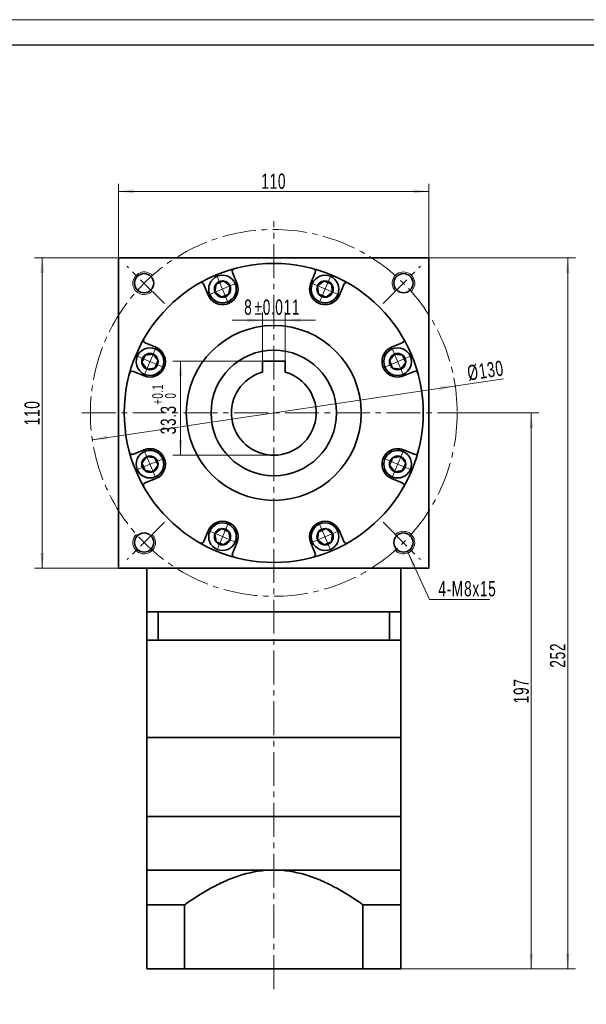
# Model space of a CAD drawing. Header units: millimetres. Extents: x -363 to 398, y -254 to 299.
# Tile 3 of 3: x 11 to 212, y -64 to 285. Entities that reach past the tile are written whole.
import ezdxf

# ---------------------------------------------------------------- set-up
doc = ezdxf.new("R2010")
doc.units = ezdxf.units.MM
doc.set_wipeout_variables(frame=1)
doc.linetypes.add('点画线', pattern=[18, 12, -2, 2, -2])
doc.layers.get('0').update_dxf_attribs({"lineweight": 35})
for name, color, linetype, lineweight in [('CDRAFT0', 7, 'Continuous', 35), ('EB0', 7, 'Continuous', 35), ('EB0_1', 7, 'Continuous', 35), ('中心线层', 1, '点画线', 18), ('图框_外框线', 7, 'Continuous', 18), ('尺寸线层', 3, 'Continuous', 18), ('粗实线层', 7, 'Continuous', 35), ('粗实线层_1', 7, 'Continuous', 35)]:
    doc.layers.add(name, color=color, linetype=linetype, lineweight=lineweight)
doc.styles.add('标准', font='txt', dxfattribs={"width": 0.667})
doc.dimstyles.new('a4-1-1', dxfattribs={"dimtxt": 3, "dimasz": 3, "dimexe": 1.5, "dimexo": 0, "dimgap": 0.5, "dimtad": 1, "dimdec": 3, "dimdsep": 46, "dimtxsty": '标准', "dimblk": '_CAXARROW', "dimcen": 0, "dimdle": 6, "dimazin": 2, "dimtfac": 0.707107, "dimtdec": 3, "dimtix": 1, "dimtmove": 2, "dimatfit": 3, "dimfxl": 0, "dimfrac": 2, "dimtolj": 1, "dimarcsym": 0})

# ---------------------------------------------------------------- blocks, each defined once
blk = doc.blocks.new('*X27')
at = {"layer": '尺寸线层', "linetype": 'Continuous'}
for points in [[(46.34, 223.83), (51.74, 224.5), (51.74, 223.15)], [(156.34, 223.83), (150.94, 224.5), (150.94, 223.15)]]:
    blk.add_hatch(color=0, dxfattribs=at).paths.add_polyline_path(points, flags=0)
at = {"layer": '尺寸线层', "color": 0, "linetype": 'Continuous'}
for p, q in [((46.34, 200.33), (46.34, 226.53)), ((46.34, 223.83), (156.34, 223.83)), ((156.34, 200.33), (156.34, 226.53))]:
    blk.add_line(p, q, dxfattribs=at)
at = {"layer": '尺寸线层', "color": 0, "insert": (101.34, 227.4), "char_height": 5.4, "width": 14.3527, "attachment_point": 5, "line_spacing_factor": 1.15057, "style": '标准'}
blk.add_mtext('\\T1.1;110', dxfattribs=at)
blk = doc.blocks.new('_CAXARROW')
blk.add_hatch(color=0).paths.add_polyline_path([(0, 0), (-1, 0.125), (-1, -0.125)], flags=0)
blk = doc.blocks.new('*X28')
at = {"layer": '尺寸线层', "linetype": 'Continuous'}
for points in [[(19.26, 200.33), (18.59, 194.93), (19.94, 194.93)], [(19.26, 90.33), (18.59, 95.73), (19.94, 95.73)]]:
    blk.add_hatch(color=0, dxfattribs=at).paths.add_polyline_path(points, flags=0)
at = {"layer": '尺寸线层', "color": 0, "linetype": 'Continuous'}
for p, q in [((46.34, 200.33), (16.56, 200.33)), ((19.26, 90.33), (19.26, 200.33)), ((46.34, 90.33), (16.56, 90.33))]:
    blk.add_line(p, q, dxfattribs=at)
at = {"layer": '尺寸线层', "color": 0, "insert": (15.69, 145.33), "char_height": 5.4, "width": 14.3527, "attachment_point": 5, "rotation": 90, "line_spacing_factor": 1.15057, "style": '标准'}
blk.add_mtext('\\T1.1;110', dxfattribs=at)
blk = doc.blocks.new('*X29')
at = {"layer": '尺寸线层', "linetype": 'Continuous'}
for points in [[(165.65, 154.83), (160.4, 153.37), (160.21, 154.7)], [(37.04, 135.83), (42.48, 135.95), (42.29, 137.29)]]:
    blk.add_hatch(color=0, dxfattribs=at).paths.add_polyline_path(points, flags=0)
at = {"layer": '尺寸线层', "color": 0, "linetype": 'Continuous'}
blk.add_line((182.81, 157.36), (37.04, 135.83), dxfattribs=at)
at = {"layer": '尺寸线层', "color": 0, "insert": (176.42, 160.27), "char_height": 5.4, "width": 23.5733, "attachment_point": 5, "rotation": 8.4015, "line_spacing_factor": 1.15057, "style": '标准'}
blk.add_mtext('\\T1.1;%%C130', dxfattribs=at)
blk = doc.blocks.new('*X30')
at = {"layer": '尺寸线层', "linetype": 'Continuous'}
for points in [[(192.63, 145.33), (193.31, 139.93), (191.96, 139.93)], [(192.63, -51.67), (193.31, -46.27), (191.96, -46.27)]]:
    blk.add_hatch(color=0, dxfattribs=at).paths.add_polyline_path(points, flags=0)
at = {"layer": '尺寸线层', "color": 0, "linetype": 'Continuous'}
for p, q in [((169.34, 145.33), (195.33, 145.33)), ((192.63, 145.33), (192.63, -51.67)), ((146.34, -51.67), (195.33, -51.67))]:
    blk.add_line(p, q, dxfattribs=at)
at = {"layer": '尺寸线层', "color": 0, "insert": (189.06, 46.83), "char_height": 5.4, "width": 14.0412, "attachment_point": 5, "rotation": 90, "line_spacing_factor": 1.15057, "style": '标准'}
blk.add_mtext('\\T1.1;197', dxfattribs=at)
blk = doc.blocks.new('*X31')
at = {"layer": '尺寸线层', "linetype": 'Continuous'}
for points in [[(205.55, 200.33), (204.87, 194.93), (206.22, 194.93)], [(205.55, -51.67), (204.87, -46.27), (206.22, -46.27)]]:
    blk.add_hatch(color=0, dxfattribs=at).paths.add_polyline_path(points, flags=0)
at = {"layer": '尺寸线层', "color": 0, "linetype": 'Continuous'}
for p, q in [((156.34, 200.33), (208.25, 200.33)), ((205.55, -51.67), (205.55, 200.33)), ((146.34, -51.67), (208.25, -51.67))]:
    blk.add_line(p, q, dxfattribs=at)
at = {"layer": '尺寸线层', "color": 0, "insert": (201.98, 59.45), "char_height": 5.4, "width": 14.2748, "attachment_point": 5, "rotation": 90, "line_spacing_factor": 1.15057, "style": '标准'}
blk.add_mtext('\\T1.1;252', dxfattribs=at)
blk = doc.blocks.new('*X32')
at = {"layer": '尺寸线层', "linetype": 'Continuous'}
blk.add_hatch(color=0, dxfattribs=at).paths.add_polyline_path([(-8.17, 16.85), (-5.3, 12.23), (-6.53, 11.67)], flags=0)
at = {"layer": '尺寸线层', "color": 0, "linetype": 'Continuous'}
blk.add_line((-8.17, 16.85), (-0.41, 0), dxfattribs=at)
at = {"layer": '尺寸线层', "color": 0}
for p, q in [((-0.41, 0), (0, 0)), ((0, 0), (20.8, 0)), ((0, 0), (0, 0))]:
    blk.add_line(p, q, dxfattribs=at)
at = {"layer": '尺寸线层', "color": 0, "insert": (2.7, 1.08), "char_height": 5.4, "width": 36.2049, "attachment_point": 7, "line_spacing_factor": 1.15057, "style": '标准'}
blk.add_mtext('\\T1.1;4-M8x15', dxfattribs=at)
blk = doc.blocks.new('*X33')
at = {"layer": '中心线层', "linetype": '点画线', "lineweight": 18}
for p, q in [((0, -5.64), (0, 5.64)), ((-5.64, 0), (5.64, 0))]:
    blk.add_line(p, q, dxfattribs=at)
at = {"layer": '粗实线层'}
for p, q in [((-2.89, 0), (-1.44, 2.5)), ((-2.89, 0), (-1.44, -2.5)), ((-1.44, 2.5), (1.44, 2.5)), ((2.89, 0), (1.44, 2.5)), ((2.89, 0), (1.44, 2.5)), ((2.89, 0), (1.44, -2.5)), ((-1.44, -2.5), (1.44, -2.5))]:
    blk.add_line(p, q, dxfattribs=at)
blk.add_circle((0, 0), 2.89, dxfattribs=at)
for start, end in [(0, 180), (180, 360)]:
    blk.add_arc((0, 0), 4.89, start, end, dxfattribs=at)
blk = doc.blocks.new('*X40')
at = {"layer": '尺寸线层', "color": 0, "char_height": 5.4, "attachment_point": 1, "line_spacing_factor": 1.15057, "style": '标准'}
for s, insert, width in [('\\T1.1;8', (90.86, 185.5), 83.8371), ('\\T1.1;%%P0.011', (94.54, 185.5), 74.7617)]:
    blk.add_mtext(s, dxfattribs=dict(at, insert=insert, width=width))
blk = doc.blocks.new('*X39')
at = {"layer": '尺寸线层', "linetype": 'Continuous'}
for points in [[(97.34, 178.16), (91.94, 177.48), (91.94, 178.83)], [(105.34, 178.16), (110.74, 177.48), (110.74, 178.83)]]:
    blk.add_hatch(color=0, dxfattribs=at).paths.add_polyline_path(points, flags=0)
at = {"layer": '尺寸线层', "color": 0, "linetype": 'Continuous'}
for p, q in [((116.14, 178.16), (86.54, 178.16)), ((97.34, 163.63), (97.34, 180.86)), ((105.34, 163.63), (105.34, 180.86))]:
    blk.add_line(p, q, dxfattribs=at)
at = {"layer": '尺寸线层', "color": 0}
blk.add_blockref('*X40', (0, 0), dxfattribs=at)
blk = doc.blocks.new('*X42')
at = {"layer": '尺寸线层', "color": 0, "char_height": 5.4, "attachment_point": 1, "rotation": 90, "line_spacing_factor": 1.15057, "style": '标准'}
for s, insert, width in [('\\T1.1;{\\H0.707107x;+0.1}', (58.27, 148.22), 30.309), ('\\T1.1;33.3', (61.25, 137.73), 73.9929), ('\\T1.1;{\\H0.707107x;0}', (62.83, 150.43), 30.309)]:
    blk.add_mtext(s, dxfattribs=dict(at, insert=insert, width=width))
blk = doc.blocks.new('*X41')
at = {"layer": '尺寸线层', "linetype": 'Continuous'}
for points in [[(68.29, 163.63), (68.96, 158.23), (67.61, 158.23)], [(68.29, 130.33), (68.96, 135.73), (67.61, 135.73)]]:
    blk.add_hatch(color=0, dxfattribs=at).paths.add_polyline_path(points, flags=0)
at = {"layer": '尺寸线层', "color": 0, "linetype": 'Continuous'}
for p, q in [((97.34, 163.63), (65.59, 163.63)), ((68.29, 163.63), (68.29, 130.33)), ((101.34, 130.33), (65.59, 130.33))]:
    blk.add_line(p, q, dxfattribs=at)
at = {"layer": '尺寸线层', "color": 0}
blk.add_blockref('*X42', (0, 0), dxfattribs=at)

msp = doc.modelspace()

# ---------------------------------------------------------------- linework, layer by layer
at = {"layer": 'CDRAFT0', "color": 7}
for points in [[(69.7244, -29.003), (69.9961, -28.8103), (70.2687, -28.6187), (73.6026, -26.296), (76.7456, -24.3169), (81.6605, -21.7213), (83.3326, -20.919), (85.9066, -19.8381), (86.7757, -19.4982), (88.5389, -18.8654), (89.4332, -18.5726), (93.9156, -17.2582), (97.5803, -16.6713), (101.3444, -16.6713)], [(132.9644, -29.003), (132.6926, -28.8103), (132.4201, -28.6187), (129.0861, -26.296), (125.9432, -24.3169), (121.0283, -21.7213), (119.3561, -20.919), (116.7821, -19.8381), (115.9131, -19.4982), (114.1499, -18.8654), (113.2555, -18.5726), (108.7731, -17.2582), (105.1085, -16.6713), (101.3444, -16.6713)]]:
    msp.add_open_spline(points, degree=3, knots=[0, 0, 0, 0, 0.99690397, 0.99690397, 12.15872641, 12.15872641, 17.73963764, 17.73963764, 20.53009325, 20.53009325, 23.32054886, 23.32054886, 34.48237131, 34.48237131, 34.48237131, 34.48237131], dxfattribs=at)
at = {"layer": 'EB0'}
for p, q in [((146.3444, 74.8287), (56.3444, 74.8287)), ((56.3444, 74.8287), (56.3444, 64.8287)), ((60.3444, 74.8287), (60.3444, 64.8287)), ((141.3444, 74.8287), (146.3444, 74.8287)), ((142.3444, 74.8287), (142.3444, 64.8287)), ((146.3444, 74.8287), (146.3444, 64.8287)), ((56.3444, 64.8287), (56.3444, 30.3287)), ((146.3444, 64.8287), (56.3444, 64.8287)), ((146.3444, 64.8287), (146.3444, 30.3287)), ((146.3444, 2.3287), (56.3444, 2.3287))]:
    msp.add_line(p, q, dxfattribs=at)
at = {"layer": 'EB0_1'}
for p, q in [((146.3444, 2.3287), (56.3444, 2.3287)), ((56.3444, 2.3287), (56.3444, -51.6717)), ((146.3444, 2.3287), (146.3444, -51.6717)), ((69.7244, -29.003), (69.7244, -51.6717)), ((132.9644, -29.003), (132.9644, -51.6717)), ((146.3444, -51.6717), (56.3444, -51.6717))]:
    msp.add_line(p, q, dxfattribs=at)
at = {"layer": '中心线层'}
for p, q in [((101.3444, -58.8793), (101.3444, 213.3287)), ((62.6244, 184.0487), (49.3482, 197.3248)), ((140.0644, 184.0487), (153.3405, 197.3248)), ((140.0644, 184.0487), (153.3405, 197.3248)), ((33.3444, 145.3287), (169.3444, 145.3287)), ((62.6244, 106.6087), (49.3482, 93.3325)), ((62.6244, 106.6087), (49.3482, 93.3325)), ((140.0644, 106.6087), (153.3405, 93.3325)), ((140.0644, 106.6087), (153.3405, 93.3325))]:
    msp.add_line(p, q, dxfattribs=at)
msp.add_circle((101.3444, 145.3287), 65, dxfattribs=at)
at = {"layer": '粗实线层'}
for p, q in [((46.3444, 90.3287), (46.3444, 200.3287)), ((46.3444, 200.3287), (156.3444, 200.3287)), ((156.3444, 200.3287), (156.3444, 90.3287)), ((88.2483, 191.3177), (86.6823, 195.0984)), ((114.4405, 191.3177), (116.0065, 195.0984)), ((78.0856, 187.1082), (76.5196, 190.8888)), ((124.6032, 187.1082), (126.1692, 190.8888)), ((59.5649, 168.5875), (55.7842, 170.1535)), ((143.1239, 168.5875), (146.9046, 170.1535)), ((105.3444, 163.6287), (97.3444, 163.6287)), ((97.3444, 163.6287), (97.3444, 159.7855)), ((105.3444, 163.6287), (105.3444, 159.7855)), ((55.3553, 158.4248), (51.5747, 159.9908)), ((147.3334, 158.4248), (151.1141, 159.9908)), ((55.3553, 132.2325), (51.5747, 130.6666)), ((147.3334, 132.2325), (151.1141, 130.6666)), ((59.5649, 122.0699), (55.7842, 120.5039)), ((143.1239, 122.0699), (146.9046, 120.5039)), ((78.0856, 103.5492), (76.5196, 99.7685)), ((124.6032, 103.5492), (126.1692, 99.7685)), ((88.2483, 99.3396), (86.6823, 95.559)), ((114.4405, 99.3396), (116.0065, 95.559)), ((156.3444, 90.3287), (46.3444, 90.3287)), ((56.3444, 74.8287), (56.3444, 90.3287)), ((146.3444, 74.8287), (146.3444, 90.3287)), ((56.3444, 2.3287), (56.3444, 30.3287)), ((56.3444, 30.3287), (146.3444, 30.3287)), ((146.3444, 30.3287), (146.3444, 2.3287)), ((56.3444, -16.6713), (146.3444, -16.6713))]:
    msp.add_line(p, q, dxfattribs=at)
for centre, radius in [((101.3444, 145.3287), 53), ((55.3824, 191.2906), 3.4), ((147.3063, 191.2906), 3.4), ((147.3063, 191.2906), 3.4), ((101.3444, 145.3287), 31), ((101.3444, 145.3287), 22.25), ((55.3824, 99.3667), 3.4), ((55.3824, 99.3667), 3.4), ((147.3063, 99.3667), 3.4), ((147.3063, 99.3667), 3.4)]:
    msp.add_circle(centre, radius, dxfattribs=at)
for centre, radius, start, end in [((87.6061, 195.481), 1, 105.319165, 202.500034), ((115.0826, 195.481), 1, 337.499966, 74.680835), ((75.5957, 190.5062), 1, 22.499966, 119.680835), ((83.1669, 189.213), 5.5, 202.5, 22.5), ((119.5218, 189.213), 5.5, 157.5, 337.5), ((127.0931, 190.5062), 1, 60.319165, 157.500034), ((56.1669, 171.0774), 1, 150.319165, 247.500034), ((146.5219, 171.0774), 1, 292.499966, 29.680835), ((57.4601, 163.5061), 5.5, 247.5, 67.5), ((145.2287, 163.5061), 5.5, 112.5, 292.5), ((51.192, 159.0669), 1, 67.499966, 164.680835), ((101.3444, 145.3287), 15, 105.46601, 74.53399), ((151.4968, 159.0669), 1, 15.319165, 112.500034), ((57.4601, 127.1512), 5.5, 292.5, 112.5), ((145.2287, 127.1512), 5.5, 67.5, 247.5), ((51.192, 131.5904), 1, 195.319165, 292.500034), ((151.4968, 131.5904), 1, 247.499966, 344.680835), ((56.1669, 119.58), 1, 112.499966, 209.680835), ((146.5219, 119.58), 1, 330.319165, 67.500034), ((83.1669, 101.4444), 5.5, 337.5, 157.5), ((119.5218, 101.4444), 5.5, 22.5, 202.5), ((75.5957, 100.1512), 1, 240.319165, 337.500034), ((127.0931, 100.1512), 1, 202.499966, 299.680835), ((87.6061, 95.1763), 1, 157.499966, 254.680835), ((115.0826, 95.1763), 1, 285.319165, 22.500034)]:
    msp.add_arc(centre, radius, start, end, dxfattribs=at)
at = {"layer": '粗实线层', "lineweight": 18}
for centre, start, end in [((55.3824, 191.2906), 43.236775, 315), ((147.3063, 191.2906), 313.236775, 225), ((147.3063, 191.2906), 313.236775, 225), ((55.3824, 99.3667), 133.236775, 45), ((55.3824, 99.3667), 133.236775, 45), ((147.3063, 99.3667), 223.236775, 135), ((147.3063, 99.3667), 223.236775, 135)]:
    msp.add_arc(centre, 4, start, end, dxfattribs=at)
at = {"layer": '粗实线层_1'}
for p, q in [((69.7244, -29.003), (56.3444, -29.003)), ((132.9644, -29.003), (146.3444, -29.003))]:
    msp.add_line(p, q, dxfattribs=at)

# ---------------------------------------------------------------- block references
at = {"layer": '尺寸线层'}
msp.add_blockref('*X32', (156.9792, 79.1587), dxfattribs=at)

# ---------------------------------------------------------------- dimensions: what is measured, and where the dimension line sits
dim = msp.add_linear_dim(base=(156.3444, 223.8283), p1=(46.3444, 200.3287), p2=(156.3444, 200.3287), dimstyle='a4-1-1', override={"dimsah": 1, "dimtfill": 1, "dimtzin": 8}, dxfattribs=at)
dim.commit()
dim.dimension.update_dxf_attribs({"geometry": '*X27', "text_midpoint": (101.3444, 227.3991)})
for base, p1, p2, angle, picture, middle in [((19.262, 200.3287), (46.3444, 90.3287), (46.3444, 200.3287), 90, '*X28', (15.6912, 145.3287)), ((192.634, -51.6717), (169.3444, 145.3287), (146.3444, -51.6717), 270, '*X30', (189.0632, 46.8285))]:
    dim = msp.add_linear_dim(base=base, p1=p1, p2=p2, angle=angle, dimstyle='a4-1-1', override={"dimsah": 1, "dimtfill": 1, "dimtzin": 8}, dxfattribs=at)
    dim.commit()
    dim.dimension.update_dxf_attribs({"geometry": picture, "text_midpoint": middle})
dim = msp.add_linear_dim(base=(205.5495, 200.3287), p1=(146.3444, -51.6717), p2=(156.3444, 200.3287), angle=90, dimstyle='a4-1-1', override={"dimsah": 1, "dimtfill": 1, "dimtzin": 8}, dxfattribs=at)
dim.commit()
dim.dimension.update_dxf_attribs({"geometry": '*X31', "text_midpoint": (201.9787, 59.452), "dimtype": 160})
dim = msp.add_diameter_dim_2p(p1=(37.0419, 135.8316), p2=(165.6468, 154.8257), dimstyle='a4-1-1', override={"dimpost": '%%C<>', "dimsah": 1, "dimtfill": 1, "dimtzin": 8}, dxfattribs=at)
dim.commit()
dim.dimension.update_dxf_attribs({"geometry": '*X29', "text_midpoint": (176.9763, 156.499), "dimtype": 163})

# ---------------------------------------------------------------- next in the draw order: wipeouts: each hides what was drawn before it
for points in [[(87.6847, 191.0843), (87.6741, 191.1096), (87.6634, 191.1349), (87.6525, 191.1602), (87.6415, 191.1853), (87.6303, 191.2104), (87.619, 191.2355), (87.6076, 191.2605), (87.596, 191.2854), (87.5843, 191.3103), (87.5725, 191.335), (87.5605, 191.3598), (87.5483, 191.3844), (87.5361, 191.409), (87.5237, 191.4335), (87.5111, 191.458), (87.4984, 191.4823), (87.4856, 191.5066), (87.4727, 191.5309), (87.4596, 191.555), (87.4463, 191.5791), (87.433, 191.6031), (87.4195, 191.627), (87.4058, 191.6509), (87.3921, 191.6747), (87.3782, 191.6984), (87.3641, 191.722), (87.35, 191.7456), (87.3357, 191.769), (87.3213, 191.7924), (87.3067, 191.8157), (87.3067, 191.8157), (87.1806, 192.0063), (87.0457, 192.1908), (86.9023, 192.3687), (86.7508, 192.5398), (86.5914, 192.7036), (86.4246, 192.8598), (86.2506, 193.0081), (86.0699, 193.148), (85.8829, 193.2793), (85.6899, 193.4018), (85.4914, 193.5151), (85.2879, 193.619), (85.0797, 193.7133), (84.8673, 193.7978), (84.6513, 193.8722), (84.4319, 193.9365), (84.2099, 193.9904), (83.9855, 194.0339), (83.7594, 194.0669), (83.5319, 194.0893), (83.3037, 194.101), (83.0751, 194.1021), (82.8468, 194.0925), (82.6191, 194.0722), (82.3927, 194.0413), (82.168, 193.9998), (81.9454, 193.9479), (81.7255, 193.8857), (81.5087, 193.8132), (81.2956, 193.7307), (81.2956, 193.7307), (81.0865, 193.6384), (80.882, 193.5363), (80.6825, 193.4248), (80.4885, 193.3042), (80.3002, 193.1745), (80.1183, 193.0363), (79.9429, 192.8897), (79.7747, 192.735), (79.6138, 192.5727), (79.4607, 192.403), (79.3157, 192.2263), (79.1791, 192.0431), (79.0512, 191.8537), (78.9324, 191.6585), (78.8227, 191.458), (78.7226, 191.2525), (78.6321, 191.0426), (78.5516, 190.8288), (78.4811, 190.6113), (78.4209, 190.3909), (78.3711, 190.1678), (78.3317, 189.9427), (78.3029, 189.716), (78.2847, 189.4882), (78.2771, 189.2598), (78.2803, 189.0312), (78.2941, 188.8031), (78.3186, 188.5759), (78.3536, 188.3501), (78.3992, 188.1261), (78.3992, 188.1261), (78.4054, 188.0993), (78.4117, 188.0726), (78.4182, 188.0459), (78.4249, 188.0192), (78.4316, 187.9926), (78.4386, 187.966), (78.4456, 187.9395), (78.4529, 187.913), (78.4603, 187.8865), (78.4678, 187.8601), (78.4755, 187.8337), (78.4833, 187.8073), (78.4913, 187.7811), (78.4994, 187.7548), (78.5076, 187.7286), (78.5161, 187.7024), (78.5246, 187.6763), (78.5333, 187.6503), (78.5422, 187.6243), (78.5512, 187.5983), (78.5603, 187.5724), (78.5696, 187.5465), (78.5791, 187.5207), (78.5886, 187.495), (78.5984, 187.4693), (78.6082, 187.4436), (78.6182, 187.418), (78.6284, 187.3925), (78.6387, 187.367), (78.6491, 187.3416), (78.6491, 187.3416), (78.7533, 187.1078), (78.8695, 186.8796), (78.9975, 186.6579), (79.1369, 186.4432), (79.2874, 186.2361), (79.4485, 186.0372), (79.6198, 185.8469), (79.8009, 185.6659), (79.9911, 185.4946), (80.1901, 185.3335), (80.3972, 185.183), (80.6119, 185.0435), (80.8336, 184.9155), (81.0617, 184.7993), (81.2956, 184.6952), (81.5346, 184.6034), (81.7781, 184.5243), (82.0254, 184.4581), (82.2758, 184.4048), (82.5286, 184.3648), (82.7832, 184.338), (83.0389, 184.3246), (83.2949, 184.3246), (83.5506, 184.338), (83.8052, 184.3648), (84.058, 184.4048), (84.3085, 184.4581), (84.5557, 184.5243), (84.7992, 184.6034), (85.0382, 184.6952), (85.0382, 184.6952), (85.2721, 184.7993), (85.5002, 184.9155), (85.7219, 185.0435), (85.9366, 185.183), (86.1438, 185.3335), (86.3427, 185.4946), (86.533, 185.6659), (86.714, 185.8469), (86.8853, 186.0372), (87.0464, 186.2361), (87.1969, 186.4432), (87.3363, 186.6579), (87.4643, 186.8796), (87.5806, 187.1078), (87.6847, 187.3416), (87.7764, 187.5806), (87.8555, 187.8241), (87.9218, 188.0714), (87.975, 188.3218), (88.0151, 188.5747), (88.0418, 188.8293), (88.0552, 189.0849), (88.0552, 189.341), (88.0418, 189.5966), (88.0151, 189.8512), (87.975, 190.1041), (87.9218, 190.3545), (87.8555, 190.6018), (87.7764, 190.8453)], [(124.0396, 187.3416), (124.0501, 187.367), (124.0604, 187.3925), (124.0705, 187.418), (124.0805, 187.4436), (124.0904, 187.4693), (124.1001, 187.495), (124.1097, 187.5207), (124.1191, 187.5465), (124.1284, 187.5724), (124.1376, 187.5983), (124.1466, 187.6243), (124.1554, 187.6503), (124.1641, 187.6763), (124.1727, 187.7024), (124.1811, 187.7286), (124.1894, 187.7548), (124.1975, 187.7811), (124.2055, 187.8073), (124.2133, 187.8337), (124.221, 187.8601), (124.2285, 187.8865), (124.2359, 187.913), (124.2431, 187.9395), (124.2502, 187.966), (124.2571, 187.9926), (124.2639, 188.0192), (124.2705, 188.0459), (124.277, 188.0726), (124.2833, 188.0993), (124.2895, 188.1261), (124.2895, 188.1261), (124.3351, 188.3501), (124.3702, 188.5759), (124.3946, 188.8031), (124.4085, 189.0312), (124.4116, 189.2598), (124.4041, 189.4882), (124.3859, 189.716), (124.3571, 189.9427), (124.3177, 190.1678), (124.2678, 190.3909), (124.2076, 190.6113), (124.1372, 190.8288), (124.0566, 191.0426), (123.9662, 191.2525), (123.866, 191.458), (123.7564, 191.6585), (123.6375, 191.8537), (123.5096, 192.0431), (123.373, 192.2263), (123.228, 192.403), (123.0749, 192.5727), (122.9141, 192.735), (122.7458, 192.8897), (122.5705, 193.0363), (122.3885, 193.1745), (122.2003, 193.3042), (122.0062, 193.4248), (121.8067, 193.5363), (121.6022, 193.6384), (121.3932, 193.7307), (121.3932, 193.7307), (121.18, 193.8132), (120.9633, 193.8857), (120.7434, 193.9479), (120.5208, 193.9998), (120.2961, 194.0413), (120.0696, 194.0722), (119.842, 194.0925), (119.6136, 194.1021), (119.3851, 194.101), (119.1568, 194.0893), (118.9294, 194.0669), (118.7033, 194.0339), (118.4789, 193.9904), (118.2568, 193.9365), (118.0375, 193.8722), (117.8214, 193.7978), (117.609, 193.7133), (117.4009, 193.619), (117.1973, 193.5151), (116.9988, 193.4018), (116.8059, 193.2793), (116.6188, 193.148), (116.4381, 193.0081), (116.2642, 192.8598), (116.0973, 192.7036), (115.938, 192.5398), (115.7865, 192.3687), (115.6431, 192.1908), (115.5082, 192.0063), (115.3821, 191.8157), (115.3821, 191.8157), (115.3675, 191.7924), (115.3531, 191.769), (115.3388, 191.7456), (115.3246, 191.722), (115.3106, 191.6984), (115.2967, 191.6747), (115.2829, 191.6509), (115.2693, 191.627), (115.2558, 191.6031), (115.2424, 191.5791), (115.2292, 191.555), (115.2161, 191.5309), (115.2031, 191.5066), (115.1903, 191.4823), (115.1776, 191.458), (115.1651, 191.4335), (115.1527, 191.409), (115.1404, 191.3844), (115.1283, 191.3598), (115.1163, 191.335), (115.1044, 191.3103), (115.0927, 191.2854), (115.0811, 191.2605), (115.0697, 191.2355), (115.0584, 191.2104), (115.0473, 191.1853), (115.0363, 191.1602), (115.0254, 191.1349), (115.0147, 191.1096), (115.0041, 191.0843), (115.0041, 191.0843), (114.9123, 190.8453), (114.8332, 190.6018), (114.767, 190.3545), (114.7137, 190.1041), (114.6737, 189.8512), (114.6469, 189.5966), (114.6335, 189.341), (114.6335, 189.0849), (114.6469, 188.8293), (114.6737, 188.5747), (114.7137, 188.3218), (114.767, 188.0714), (114.8332, 187.8241), (114.9123, 187.5806), (115.0041, 187.3416), (115.1082, 187.1078), (115.2244, 186.8796), (115.3524, 186.6579), (115.4919, 186.4432), (115.6423, 186.2361), (115.8035, 186.0372), (115.9748, 185.8469), (116.1558, 185.6659), (116.346, 185.4946), (116.545, 185.3335), (116.7521, 185.183), (116.9668, 185.0435), (117.1885, 184.9155), (117.4166, 184.7993), (117.6505, 184.6952), (117.6505, 184.6952), (117.8895, 184.6034), (118.133, 184.5243), (118.3803, 184.4581), (118.6307, 184.4048), (118.8836, 184.3648), (119.1382, 184.338), (119.3938, 184.3246), (119.6498, 184.3246), (119.9055, 184.338), (120.1601, 184.3648), (120.413, 184.4048), (120.6634, 184.4581), (120.9107, 184.5243), (121.1542, 184.6034), (121.3932, 184.6952), (121.627, 184.7993), (121.8551, 184.9155), (122.0769, 185.0435), (122.2916, 185.183), (122.4987, 185.3335), (122.6976, 185.4946), (122.8879, 185.6659), (123.0689, 185.8469), (123.2402, 186.0372), (123.4013, 186.2361), (123.5518, 186.4432), (123.6913, 186.6579), (123.8193, 186.8796), (123.9355, 187.1078)], [(59.3314, 168.0239), (59.306, 168.0344), (59.2805, 168.0447), (59.255, 168.0548), (59.2294, 168.0648), (59.2038, 168.0747), (59.1781, 168.0844), (59.1523, 168.094), (59.1265, 168.1034), (59.1007, 168.1127), (59.0748, 168.1219), (59.0488, 168.1309), (59.0228, 168.1397), (58.9967, 168.1484), (58.9706, 168.157), (58.9445, 168.1654), (58.9182, 168.1737), (58.892, 168.1818), (58.8657, 168.1898), (58.8394, 168.1976), (58.813, 168.2053), (58.7866, 168.2128), (58.7601, 168.2202), (58.7336, 168.2274), (58.707, 168.2345), (58.6804, 168.2414), (58.6538, 168.2482), (58.6272, 168.2548), (58.6005, 168.2613), (58.5737, 168.2676), (58.5469, 168.2738), (58.5469, 168.2738), (58.323, 168.3194), (58.0972, 168.3545), (57.8699, 168.3789), (57.6418, 168.3928), (57.4133, 168.3959), (57.1849, 168.3884), (56.957, 168.3702), (56.7303, 168.3414), (56.5052, 168.302), (56.2822, 168.2521), (56.0617, 168.1919), (55.8443, 168.1215), (55.6304, 168.0409), (55.4205, 167.9505), (55.2151, 167.8503), (55.0146, 167.7407), (54.8194, 167.6218), (54.63, 167.4939), (54.4467, 167.3573), (54.2701, 167.2123), (54.1004, 167.0592), (53.9381, 166.8984), (53.7834, 166.7301), (53.6368, 166.5548), (53.4985, 166.3728), (53.3689, 166.1846), (53.2482, 165.9905), (53.1367, 165.791), (53.0347, 165.5865), (52.9423, 165.3775), (52.9423, 165.3775), (52.8598, 165.1643), (52.7874, 164.9476), (52.7251, 164.7277), (52.6732, 164.5051), (52.6318, 164.2803), (52.6009, 164.0539), (52.5806, 163.8263), (52.571, 163.5979), (52.572, 163.3694), (52.5837, 163.1411), (52.6061, 162.9137), (52.6391, 162.6875), (52.6826, 162.4632), (52.7366, 162.2411), (52.8008, 162.0218), (52.8753, 161.8057), (52.9597, 161.5933), (53.054, 161.3852), (53.1579, 161.1816), (53.2712, 160.9831), (53.3937, 160.7902), (53.525, 160.6031), (53.665, 160.4224), (53.8132, 160.2485), (53.9694, 160.0816), (54.1332, 159.9223), (54.3043, 159.7708), (54.4823, 159.6274), (54.6668, 159.4925), (54.8574, 159.3664), (54.8574, 159.3664), (54.8807, 159.3518), (54.904, 159.3374), (54.9275, 159.3231), (54.951, 159.3089), (54.9747, 159.2949), (54.9984, 159.281), (55.0221, 159.2672), (55.046, 159.2536), (55.0699, 159.2401), (55.0939, 159.2267), (55.118, 159.2135), (55.1422, 159.2004), (55.1664, 159.1874), (55.1907, 159.1746), (55.2151, 159.1619), (55.2395, 159.1494), (55.2641, 159.137), (55.2886, 159.1247), (55.3133, 159.1126), (55.338, 159.1006), (55.3628, 159.0887), (55.3877, 159.077), (55.4126, 159.0654), (55.4376, 159.054), (55.4626, 159.0427), (55.4877, 159.0316), (55.5129, 159.0206), (55.5381, 159.0097), (55.5634, 158.999), (55.5888, 158.9884), (55.5888, 158.9884), (55.8278, 158.8966), (56.0713, 158.8175), (56.3186, 158.7512), (56.569, 158.698), (56.8218, 158.658), (57.0764, 158.6312), (57.3321, 158.6178), (57.5881, 158.6178), (57.8438, 158.6312), (58.0984, 158.658), (58.3512, 158.698), (58.6016, 158.7512), (58.8489, 158.8175), (59.0924, 158.8966), (59.3314, 158.9884), (59.5653, 159.0925), (59.7934, 159.2087), (60.0151, 159.3367), (60.2298, 159.4762), (60.4369, 159.6266), (60.6359, 159.7878), (60.8262, 159.9591), (61.0072, 160.1401), (61.1785, 160.3303), (61.3396, 160.5293), (61.4901, 160.7364), (61.6295, 160.9511), (61.7575, 161.1728), (61.8737, 161.4009), (61.9779, 161.6348), (61.9779, 161.6348), (62.0696, 161.8738), (62.1487, 162.1173), (62.215, 162.3646), (62.2682, 162.615), (62.3083, 162.8679), (62.335, 163.1225), (62.3484, 163.3781), (62.3484, 163.6341), (62.335, 163.8898), (62.3083, 164.1444), (62.2682, 164.3973), (62.215, 164.6477), (62.1487, 164.895), (62.0696, 165.1385), (61.9779, 165.3775), (61.8737, 165.6113), (61.7575, 165.8394), (61.6295, 166.0612), (61.4901, 166.2759), (61.3396, 166.483), (61.1785, 166.6819), (61.0072, 166.8722), (60.8262, 167.0532), (60.6359, 167.2245), (60.4369, 167.3856), (60.2298, 167.5361), (60.0151, 167.6755), (59.7934, 167.8036), (59.5653, 167.9198)], [(147.1, 158.9884), (147.1253, 158.999), (147.1506, 159.0097), (147.1759, 159.0206), (147.201, 159.0316), (147.2261, 159.0427), (147.2512, 159.054), (147.2762, 159.0654), (147.3011, 159.077), (147.326, 159.0887), (147.3507, 159.1006), (147.3755, 159.1126), (147.4001, 159.1247), (147.4247, 159.137), (147.4492, 159.1494), (147.4737, 159.1619), (147.498, 159.1746), (147.5223, 159.1874), (147.5466, 159.2004), (147.5707, 159.2135), (147.5948, 159.2267), (147.6188, 159.2401), (147.6427, 159.2536), (147.6666, 159.2672), (147.6904, 159.281), (147.7141, 159.2949), (147.7377, 159.3089), (147.7613, 159.3231), (147.7847, 159.3374), (147.8081, 159.3518), (147.8314, 159.3664), (147.8314, 159.3664), (148.022, 159.4925), (148.2065, 159.6274), (148.3844, 159.7708), (148.5555, 159.9223), (148.7194, 160.0816), (148.8755, 160.2485), (149.0238, 160.4224), (149.1637, 160.6031), (149.2951, 160.7902), (149.4175, 160.9831), (149.5308, 161.1816), (149.6347, 161.3852), (149.729, 161.5933), (149.8135, 161.8057), (149.8879, 162.0218), (149.9522, 162.2411), (150.0061, 162.4632), (150.0497, 162.6875), (150.0826, 162.9137), (150.105, 163.1411), (150.1167, 163.3694), (150.1178, 163.5979), (150.1082, 163.8263), (150.0879, 164.0539), (150.057, 164.2803), (150.0155, 164.5051), (149.9636, 164.7277), (149.9014, 164.9476), (149.8289, 165.1643), (149.7464, 165.3775), (149.7464, 165.3775), (149.6541, 165.5865), (149.552, 165.791), (149.4405, 165.9905), (149.3199, 166.1846), (149.1902, 166.3728), (149.052, 166.5548), (148.9054, 166.7301), (148.7507, 166.8984), (148.5884, 167.0592), (148.4187, 167.2123), (148.242, 167.3573), (148.0588, 167.4939), (147.8694, 167.6218), (147.6742, 167.7407), (147.4737, 167.8503), (147.2682, 167.9505), (147.0583, 168.0409), (146.8445, 168.1215), (146.6271, 168.1919), (146.4066, 168.2521), (146.1835, 168.302), (145.9584, 168.3414), (145.7317, 168.3702), (145.5039, 168.3884), (145.2755, 168.3959), (145.0469, 168.3928), (144.8188, 168.3789), (144.5916, 168.3545), (144.3658, 168.3194), (144.1418, 168.2738), (144.1418, 168.2738), (144.115, 168.2676), (144.0883, 168.2613), (144.0616, 168.2548), (144.0349, 168.2482), (144.0083, 168.2414), (143.9817, 168.2345), (143.9552, 168.2274), (143.9287, 168.2202), (143.9022, 168.2128), (143.8758, 168.2053), (143.8494, 168.1976), (143.823, 168.1898), (143.7968, 168.1818), (143.7705, 168.1737), (143.7443, 168.1654), (143.7181, 168.157), (143.692, 168.1484), (143.666, 168.1397), (143.64, 168.1309), (143.614, 168.1219), (143.5881, 168.1127), (143.5622, 168.1034), (143.5364, 168.094), (143.5107, 168.0844), (143.485, 168.0747), (143.4593, 168.0648), (143.4338, 168.0548), (143.4082, 168.0447), (143.3827, 168.0344), (143.3573, 168.0239), (143.3573, 168.0239), (143.1235, 167.9198), (142.8953, 167.8036), (142.6736, 167.6755), (142.4589, 167.5361), (142.2518, 167.3856), (142.0529, 167.2245), (141.8626, 167.0532), (141.6816, 166.8722), (141.5103, 166.6819), (141.3492, 166.483), (141.1987, 166.2759), (141.0592, 166.0612), (140.9312, 165.8394), (140.815, 165.6113), (140.7109, 165.3775), (140.6191, 165.1385), (140.54, 164.895), (140.4738, 164.6477), (140.4205, 164.3973), (140.3805, 164.1444), (140.3537, 163.8898), (140.3403, 163.6341), (140.3403, 163.3781), (140.3537, 163.1225), (140.3805, 162.8679), (140.4205, 162.615), (140.4738, 162.3646), (140.54, 162.1173), (140.6191, 161.8738), (140.7109, 161.6348), (140.7109, 161.6348), (140.815, 161.4009), (140.9312, 161.1728), (141.0592, 160.9511), (141.1987, 160.7364), (141.3492, 160.5293), (141.5103, 160.3303), (141.6816, 160.1401), (141.8626, 159.9591), (142.0529, 159.7878), (142.2518, 159.6266), (142.4589, 159.4762), (142.6736, 159.3367), (142.8953, 159.2087), (143.1235, 159.0925), (143.3573, 158.9884), (143.5963, 158.8966), (143.8398, 158.8175), (144.0871, 158.7512), (144.3375, 158.698), (144.5904, 158.658), (144.845, 158.6312), (145.1006, 158.6178), (145.3567, 158.6178), (145.6123, 158.6312), (145.8669, 158.658), (146.1198, 158.698), (146.3702, 158.7512), (146.6175, 158.8175), (146.861, 158.8966)], [(55.5888, 131.669), (55.5634, 131.6584), (55.5381, 131.6477), (55.5129, 131.6368), (55.4877, 131.6258), (55.4626, 131.6146), (55.4376, 131.6033), (55.4126, 131.5919), (55.3877, 131.5803), (55.3628, 131.5686), (55.338, 131.5568), (55.3133, 131.5448), (55.2886, 131.5326), (55.2641, 131.5204), (55.2395, 131.508), (55.2151, 131.4954), (55.1907, 131.4827), (55.1664, 131.4699), (55.1422, 131.457), (55.118, 131.4439), (55.0939, 131.4306), (55.0699, 131.4173), (55.046, 131.4038), (55.0221, 131.3901), (54.9984, 131.3764), (54.9747, 131.3625), (54.951, 131.3484), (54.9275, 131.3343), (54.904, 131.32), (54.8807, 131.3056), (54.8574, 131.291), (54.8574, 131.291), (54.6668, 131.1649), (54.4823, 131.03), (54.3043, 130.8866), (54.1332, 130.7351), (53.9694, 130.5757), (53.8132, 130.4089), (53.665, 130.2349), (53.525, 130.0542), (53.3937, 129.8672), (53.2712, 129.6742), (53.1579, 129.4757), (53.054, 129.2722), (52.9597, 129.064), (52.8753, 128.8516), (52.8008, 128.6356), (52.7366, 128.4162), (52.6826, 128.1942), (52.6391, 127.9698), (52.6061, 127.7436), (52.5837, 127.5162), (52.572, 127.288), (52.571, 127.0594), (52.5806, 126.8311), (52.6009, 126.6034), (52.6318, 126.377), (52.6732, 126.1522), (52.7251, 125.9297), (52.7874, 125.7098), (52.8598, 125.493), (52.9423, 125.2799), (52.9423, 125.2799), (53.0347, 125.0708), (53.1367, 124.8663), (53.2482, 124.6668), (53.3689, 124.4728), (53.4985, 124.2845), (53.6368, 124.1026), (53.7834, 123.9272), (53.9381, 123.759), (54.1004, 123.5981), (54.2701, 123.445), (54.4467, 123.3), (54.63, 123.1634), (54.8194, 123.0355), (55.0146, 122.9167), (55.2151, 122.807), (55.4205, 122.7069), (55.6304, 122.6164), (55.8443, 122.5359), (56.0617, 122.4654), (56.2822, 122.4052), (56.5052, 122.3554), (56.7303, 122.316), (56.957, 122.2872), (57.1849, 122.269), (57.4133, 122.2614), (57.6418, 122.2646), (57.8699, 122.2784), (58.0972, 122.3029), (58.323, 122.3379), (58.5469, 122.3835), (58.5469, 122.3835), (58.5737, 122.3897), (58.6005, 122.396), (58.6272, 122.4025), (58.6538, 122.4092), (58.6804, 122.4159), (58.707, 122.4229), (58.7336, 122.4299), (58.7601, 122.4372), (58.7866, 122.4446), (58.813, 122.4521), (58.8394, 122.4598), (58.8657, 122.4676), (58.892, 122.4756), (58.9182, 122.4837), (58.9445, 122.4919), (58.9706, 122.5004), (58.9967, 122.5089), (59.0228, 122.5176), (59.0488, 122.5265), (59.0748, 122.5355), (59.1007, 122.5446), (59.1265, 122.5539), (59.1523, 122.5633), (59.1781, 122.5729), (59.2038, 122.5827), (59.2294, 122.5925), (59.255, 122.6025), (59.2805, 122.6127), (59.306, 122.623), (59.3314, 122.6334), (59.3314, 122.6334), (59.5653, 122.7376), (59.7934, 122.8538), (60.0151, 122.9818), (60.2298, 123.1212), (60.4369, 123.2717), (60.6359, 123.4328), (60.8262, 123.6041), (61.0072, 123.7852), (61.1785, 123.9754), (61.3396, 124.1744), (61.4901, 124.3815), (61.6295, 124.5962), (61.7575, 124.8179), (61.8737, 125.046), (61.9779, 125.2799), (62.0696, 125.5189), (62.1487, 125.7624), (62.215, 126.0097), (62.2682, 126.2601), (62.3083, 126.5129), (62.335, 126.7675), (62.3484, 127.0232), (62.3484, 127.2792), (62.335, 127.5349), (62.3083, 127.7895), (62.2682, 128.0423), (62.215, 128.2928), (62.1487, 128.54), (62.0696, 128.7835), (61.9779, 129.0225), (61.9779, 129.0225), (61.8737, 129.2564), (61.7575, 129.4845), (61.6295, 129.7062), (61.4901, 129.9209), (61.3396, 130.1281), (61.1785, 130.327), (61.0072, 130.5173), (60.8262, 130.6983), (60.6359, 130.8696), (60.4369, 131.0307), (60.2298, 131.1812), (60.0151, 131.3206), (59.7934, 131.4486), (59.5653, 131.5649), (59.3314, 131.669), (59.0924, 131.7607), (58.8489, 131.8398), (58.6016, 131.9061), (58.3512, 131.9593), (58.0984, 131.9994), (57.8438, 132.0261), (57.5881, 132.0395), (57.3321, 132.0395), (57.0764, 132.0261), (56.8218, 131.9994), (56.569, 131.9593), (56.3186, 131.9061), (56.0713, 131.8398), (55.8278, 131.7607)], [(143.3573, 122.6334), (143.3827, 122.623), (143.4082, 122.6127), (143.4338, 122.6025), (143.4593, 122.5925), (143.485, 122.5827), (143.5107, 122.5729), (143.5364, 122.5633), (143.5622, 122.5539), (143.5881, 122.5446), (143.614, 122.5355), (143.64, 122.5265), (143.666, 122.5176), (143.692, 122.5089), (143.7181, 122.5004), (143.7443, 122.4919), (143.7705, 122.4837), (143.7968, 122.4756), (143.823, 122.4676), (143.8494, 122.4598), (143.8758, 122.4521), (143.9022, 122.4446), (143.9287, 122.4372), (143.9552, 122.4299), (143.9817, 122.4229), (144.0083, 122.4159), (144.0349, 122.4092), (144.0616, 122.4025), (144.0883, 122.396), (144.115, 122.3897), (144.1418, 122.3835), (144.1418, 122.3835), (144.3658, 122.3379), (144.5916, 122.3029), (144.8188, 122.2784), (145.0469, 122.2646), (145.2755, 122.2614), (145.5039, 122.269), (145.7317, 122.2872), (145.9584, 122.316), (146.1835, 122.3554), (146.4066, 122.4052), (146.6271, 122.4654), (146.8445, 122.5359), (147.0583, 122.6164), (147.2682, 122.7069), (147.4737, 122.807), (147.6742, 122.9167), (147.8694, 123.0355), (148.0588, 123.1634), (148.242, 123.3), (148.4187, 123.445), (148.5884, 123.5981), (148.7507, 123.759), (148.9054, 123.9272), (149.052, 124.1026), (149.1902, 124.2845), (149.3199, 124.4728), (149.4405, 124.6668), (149.552, 124.8663), (149.6541, 125.0708), (149.7464, 125.2799), (149.7464, 125.2799), (149.8289, 125.493), (149.9014, 125.7098), (149.9636, 125.9297), (150.0155, 126.1522), (150.057, 126.377), (150.0879, 126.6034), (150.1082, 126.8311), (150.1178, 127.0594), (150.1167, 127.288), (150.105, 127.5162), (150.0826, 127.7436), (150.0497, 127.9698), (150.0061, 128.1942), (149.9522, 128.4162), (149.8879, 128.6356), (149.8135, 128.8516), (149.729, 129.064), (149.6347, 129.2722), (149.5308, 129.4757), (149.4175, 129.6742), (149.2951, 129.8672), (149.1637, 130.0542), (149.0238, 130.2349), (148.8755, 130.4089), (148.7194, 130.5757), (148.5555, 130.7351), (148.3844, 130.8866), (148.2065, 131.03), (148.022, 131.1649), (147.8314, 131.291), (147.8314, 131.291), (147.8081, 131.3056), (147.7847, 131.32), (147.7613, 131.3343), (147.7377, 131.3484), (147.7141, 131.3625), (147.6904, 131.3764), (147.6666, 131.3901), (147.6427, 131.4038), (147.6188, 131.4173), (147.5948, 131.4306), (147.5707, 131.4439), (147.5466, 131.457), (147.5223, 131.4699), (147.498, 131.4827), (147.4737, 131.4954), (147.4492, 131.508), (147.4247, 131.5204), (147.4001, 131.5326), (147.3755, 131.5448), (147.3507, 131.5568), (147.326, 131.5686), (147.3011, 131.5803), (147.2762, 131.5919), (147.2512, 131.6033), (147.2261, 131.6146), (147.201, 131.6258), (147.1759, 131.6368), (147.1506, 131.6477), (147.1253, 131.6584), (147.1, 131.669), (147.1, 131.669), (146.861, 131.7607), (146.6175, 131.8398), (146.3702, 131.9061), (146.1198, 131.9593), (145.8669, 131.9994), (145.6123, 132.0261), (145.3567, 132.0395), (145.1006, 132.0395), (144.845, 132.0261), (144.5904, 131.9994), (144.3375, 131.9593), (144.0871, 131.9061), (143.8398, 131.8398), (143.5963, 131.7607), (143.3573, 131.669), (143.1235, 131.5649), (142.8953, 131.4486), (142.6736, 131.3206), (142.4589, 131.1812), (142.2518, 131.0307), (142.0529, 130.8696), (141.8626, 130.6983), (141.6816, 130.5173), (141.5103, 130.327), (141.3492, 130.1281), (141.1987, 129.9209), (141.0592, 129.7062), (140.9312, 129.4845), (140.815, 129.2564), (140.7109, 129.0225), (140.7109, 129.0225), (140.6191, 128.7835), (140.54, 128.54), (140.4738, 128.2928), (140.4205, 128.0423), (140.3805, 127.7895), (140.3537, 127.5349), (140.3403, 127.2792), (140.3403, 127.0232), (140.3537, 126.7675), (140.3805, 126.5129), (140.4205, 126.2601), (140.4738, 126.0097), (140.54, 125.7624), (140.6191, 125.5189), (140.7109, 125.2799), (140.815, 125.046), (140.9312, 124.8179), (141.0592, 124.5962), (141.1987, 124.3815), (141.3492, 124.1744), (141.5103, 123.9754), (141.6816, 123.7852), (141.8626, 123.6041), (142.0529, 123.4328), (142.2518, 123.2717), (142.4589, 123.1212), (142.6736, 122.9818), (142.8953, 122.8538), (143.1235, 122.7376)], [(78.6491, 103.3157), (78.6387, 103.2903), (78.6284, 103.2648), (78.6182, 103.2393), (78.6082, 103.2137), (78.5984, 103.1881), (78.5886, 103.1624), (78.5791, 103.1366), (78.5696, 103.1108), (78.5603, 103.085), (78.5512, 103.059), (78.5422, 103.0331), (78.5333, 103.0071), (78.5246, 102.981), (78.5161, 102.9549), (78.5076, 102.9288), (78.4994, 102.9025), (78.4913, 102.8763), (78.4833, 102.85), (78.4755, 102.8237), (78.4678, 102.7973), (78.4603, 102.7709), (78.4529, 102.7444), (78.4456, 102.7179), (78.4386, 102.6913), (78.4316, 102.6647), (78.4249, 102.6381), (78.4182, 102.6115), (78.4117, 102.5848), (78.4054, 102.558), (78.3992, 102.5312), (78.3992, 102.5312), (78.3536, 102.3073), (78.3186, 102.0815), (78.2941, 101.8542), (78.2803, 101.6261), (78.2771, 101.3976), (78.2847, 101.1692), (78.3029, 100.9413), (78.3317, 100.7146), (78.3711, 100.4895), (78.4209, 100.2665), (78.4811, 100.046), (78.5516, 99.8286), (78.6321, 99.6147), (78.7226, 99.4048), (78.8227, 99.1994), (78.9324, 98.9989), (79.0512, 98.8037), (79.1791, 98.6143), (79.3157, 98.431), (79.4607, 98.2544), (79.6138, 98.0847), (79.7747, 97.9224), (79.9429, 97.7677), (80.1183, 97.6211), (80.3002, 97.4828), (80.4885, 97.3532), (80.6825, 97.2325), (80.882, 97.121), (81.0865, 97.019), (81.2956, 96.9266), (81.2956, 96.9266), (81.5087, 96.8441), (81.7255, 96.7717), (81.9454, 96.7094), (82.168, 96.6575), (82.3927, 96.6161), (82.6191, 96.5852), (82.8468, 96.5649), (83.0751, 96.5553), (83.3037, 96.5563), (83.5319, 96.568), (83.7594, 96.5904), (83.9855, 96.6234), (84.2099, 96.6669), (84.4319, 96.7209), (84.6513, 96.7851), (84.8673, 96.8596), (85.0797, 96.944), (85.2879, 97.0383), (85.4914, 97.1422), (85.6899, 97.2555), (85.8829, 97.378), (86.0699, 97.5093), (86.2506, 97.6493), (86.4246, 97.7975), (86.5914, 97.9537), (86.7508, 98.1175), (86.9023, 98.2886), (87.0457, 98.4666), (87.1806, 98.6511), (87.3067, 98.8416), (87.3067, 98.8416), (87.3213, 98.865), (87.3357, 98.8883), (87.35, 98.9118), (87.3641, 98.9353), (87.3782, 98.959), (87.3921, 98.9827), (87.4058, 99.0064), (87.4195, 99.0303), (87.433, 99.0542), (87.4463, 99.0782), (87.4596, 99.1023), (87.4727, 99.1265), (87.4856, 99.1507), (87.4984, 99.175), (87.5111, 99.1994), (87.5237, 99.2238), (87.5361, 99.2484), (87.5483, 99.2729), (87.5605, 99.2976), (87.5725, 99.3223), (87.5843, 99.3471), (87.596, 99.372), (87.6076, 99.3969), (87.619, 99.4219), (87.6303, 99.4469), (87.6415, 99.472), (87.6525, 99.4972), (87.6634, 99.5224), (87.6741, 99.5477), (87.6847, 99.5731), (87.6847, 99.5731), (87.7764, 99.8121), (87.8555, 100.0556), (87.9218, 100.3028), (87.975, 100.5533), (88.0151, 100.8061), (88.0418, 101.0607), (88.0552, 101.3164), (88.0552, 101.5724), (88.0418, 101.8281), (88.0151, 102.0827), (87.975, 102.3355), (87.9218, 102.5859), (87.8555, 102.8332), (87.7764, 103.0767), (87.6847, 103.3157), (87.5806, 103.5496), (87.4643, 103.7777), (87.3363, 103.9994), (87.1969, 104.2141), (87.0464, 104.4212), (86.8853, 104.6202), (86.714, 104.8105), (86.533, 104.9915), (86.3427, 105.1628), (86.1438, 105.3239), (85.9366, 105.4744), (85.7219, 105.6138), (85.5002, 105.7418), (85.2721, 105.858), (85.0382, 105.9622), (85.0382, 105.9622), (84.7992, 106.0539), (84.5557, 106.133), (84.3085, 106.1993), (84.058, 106.2525), (83.8052, 106.2926), (83.5506, 106.3193), (83.2949, 106.3327), (83.0389, 106.3327), (82.7832, 106.3193), (82.5286, 106.2926), (82.2758, 106.2525), (82.0254, 106.1993), (81.7781, 106.133), (81.5346, 106.0539), (81.2956, 105.9622), (81.0617, 105.858), (80.8336, 105.7418), (80.6119, 105.6138), (80.3972, 105.4744), (80.1901, 105.3239), (79.9911, 105.1628), (79.8009, 104.9915), (79.6198, 104.8105), (79.4485, 104.6202), (79.2874, 104.4212), (79.1369, 104.2141), (78.9975, 103.9994), (78.8695, 103.7777), (78.7533, 103.5496)], [(115.0041, 99.5731), (115.0147, 99.5477), (115.0254, 99.5224), (115.0363, 99.4972), (115.0473, 99.472), (115.0584, 99.4469), (115.0697, 99.4219), (115.0811, 99.3969), (115.0927, 99.372), (115.1044, 99.3471), (115.1163, 99.3223), (115.1283, 99.2976), (115.1404, 99.2729), (115.1527, 99.2484), (115.1651, 99.2238), (115.1776, 99.1994), (115.1903, 99.175), (115.2031, 99.1507), (115.2161, 99.1265), (115.2292, 99.1023), (115.2424, 99.0782), (115.2558, 99.0542), (115.2693, 99.0303), (115.2829, 99.0064), (115.2967, 98.9827), (115.3106, 98.959), (115.3246, 98.9353), (115.3388, 98.9118), (115.3531, 98.8883), (115.3675, 98.865), (115.3821, 98.8416), (115.3821, 98.8416), (115.5082, 98.6511), (115.6431, 98.4666), (115.7865, 98.2886), (115.938, 98.1175), (116.0973, 97.9537), (116.2642, 97.7975), (116.4381, 97.6493), (116.6188, 97.5093), (116.8059, 97.378), (116.9988, 97.2555), (117.1973, 97.1422), (117.4009, 97.0383), (117.609, 96.944), (117.8214, 96.8596), (118.0375, 96.7851), (118.2568, 96.7209), (118.4789, 96.6669), (118.7033, 96.6234), (118.9294, 96.5904), (119.1568, 96.568), (119.3851, 96.5563), (119.6136, 96.5553), (119.842, 96.5649), (120.0696, 96.5852), (120.2961, 96.6161), (120.5208, 96.6575), (120.7434, 96.7094), (120.9633, 96.7717), (121.18, 96.8441), (121.3932, 96.9266), (121.3932, 96.9266), (121.6022, 97.019), (121.8067, 97.121), (122.0062, 97.2325), (122.2003, 97.3532), (122.3885, 97.4828), (122.5705, 97.6211), (122.7458, 97.7677), (122.9141, 97.9224), (123.0749, 98.0847), (123.228, 98.2544), (123.373, 98.431), (123.5096, 98.6143), (123.6375, 98.8037), (123.7564, 98.9989), (123.866, 99.1994), (123.9662, 99.4048), (124.0566, 99.6147), (124.1372, 99.8286), (124.2076, 100.046), (124.2678, 100.2665), (124.3177, 100.4895), (124.3571, 100.7146), (124.3859, 100.9413), (124.4041, 101.1692), (124.4116, 101.3976), (124.4085, 101.6261), (124.3946, 101.8542), (124.3702, 102.0815), (124.3351, 102.3073), (124.2895, 102.5312), (124.2895, 102.5312), (124.2833, 102.558), (124.277, 102.5848), (124.2705, 102.6115), (124.2639, 102.6381), (124.2571, 102.6647), (124.2502, 102.6913), (124.2431, 102.7179), (124.2359, 102.7444), (124.2285, 102.7709), (124.221, 102.7973), (124.2133, 102.8237), (124.2055, 102.85), (124.1975, 102.8763), (124.1894, 102.9025), (124.1811, 102.9288), (124.1727, 102.9549), (124.1641, 102.981), (124.1554, 103.0071), (124.1466, 103.0331), (124.1376, 103.059), (124.1284, 103.085), (124.1191, 103.1108), (124.1097, 103.1366), (124.1001, 103.1624), (124.0904, 103.1881), (124.0805, 103.2137), (124.0705, 103.2393), (124.0604, 103.2648), (124.0501, 103.2903), (124.0396, 103.3157), (124.0396, 103.3157), (123.9355, 103.5496), (123.8193, 103.7777), (123.6913, 103.9994), (123.5518, 104.2141), (123.4013, 104.4212), (123.2402, 104.6202), (123.0689, 104.8105), (122.8879, 104.9915), (122.6976, 105.1628), (122.4987, 105.3239), (122.2916, 105.4744), (122.0769, 105.6138), (121.8551, 105.7418), (121.627, 105.858), (121.3932, 105.9622), (121.1542, 106.0539), (120.9107, 106.133), (120.6634, 106.1993), (120.413, 106.2525), (120.1601, 106.2926), (119.9055, 106.3193), (119.6498, 106.3327), (119.3938, 106.3327), (119.1382, 106.3193), (118.8836, 106.2926), (118.6307, 106.2525), (118.3803, 106.1993), (118.133, 106.133), (117.8895, 106.0539), (117.6505, 105.9622), (117.6505, 105.9622), (117.4166, 105.858), (117.1885, 105.7418), (116.9668, 105.6138), (116.7521, 105.4744), (116.545, 105.3239), (116.346, 105.1628), (116.1558, 104.9915), (115.9748, 104.8105), (115.8035, 104.6202), (115.6423, 104.4212), (115.4919, 104.2141), (115.3524, 103.9994), (115.2244, 103.7777), (115.1082, 103.5496), (115.0041, 103.3157), (114.9123, 103.0767), (114.8332, 102.8332), (114.767, 102.5859), (114.7137, 102.3355), (114.6737, 102.0827), (114.6469, 101.8281), (114.6335, 101.5724), (114.6335, 101.3164), (114.6469, 101.0607), (114.6737, 100.8061), (114.7137, 100.5533), (114.767, 100.3028), (114.8332, 100.0556), (114.9123, 99.8121)]]:
    msp.add_wipeout(points).dxf.layer = '粗实线层'

# ---------------------------------------------------------------- next in the draw order: linework, layer by layer
at = {"layer": '图框_外框线', "color": 3}
msp.add_lwpolyline([(-362.9759, -253.5236), (398.1168, -253.5236), (398.1168, 284.6776), (-362.9759, 284.6776)], close=True, dxfattribs=at)
at = {"layer": '图框_外框线', "color": 3, "lineweight": 25}
msp.add_lwpolyline([(-317.6728, -244.463), (389.0561, -244.463), (389.0561, 275.617), (-317.6728, 275.617)], close=True, dxfattribs=at)

# ---------------------------------------------------------------- next in the draw order: block references
at = {"layer": '粗实线层'}
for p, rotation in [((83.1669, 189.213), 22.5), ((119.5218, 189.213), 337.5000000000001), ((57.4601, 163.5061), 67.50000000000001), ((145.2287, 163.5061), 292.5000000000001), ((57.4601, 127.1512), 112.5), ((145.2287, 127.1512), 247.5000000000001), ((83.1669, 101.4444), 157.5000000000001), ((119.5218, 101.4444), 202.5)]:
    msp.add_blockref('*X33', p, dxfattribs=dict(at, rotation=rotation))

# ---------------------------------------------------------------- next in the draw order: dimensions: what is measured, and where the dimension line sits
at = {"layer": '尺寸线层'}
dim = msp.add_linear_dim(base=(68.2853, 130.3287), p1=(97.3444, 163.6287), p2=(101.3444, 130.3287), angle=270, dimstyle='a4-1-1', override={"dimsah": 1, "dimtol": 1, "dimtp": 0.1, "dimtm": 0, "dimtfill": 1, "dimtzin": 8}, dxfattribs=at)
dim.commit()
dim.dimension.update_dxf_attribs({"geometry": '*X41', "text_midpoint": (62.4906, 146.9787)})
dim = msp.add_linear_dim(base=(97.3444, 178.1567), p1=(105.3444, 163.6287), p2=(97.3444, 163.6287), dimstyle='a4-1-1', override={"dimsah": 1, "dimtol": 1, "dimtp": 0.011, "dimtm": 0.011, "dimtfac": 1, "dimtfill": 1, "dimtzin": 8}, dxfattribs=at)
dim.commit()
dim.dimension.update_dxf_attribs({"geometry": '*X39', "text_midpoint": (101.3444, 182.7557)})

doc.saveas('drawing.dxf')
